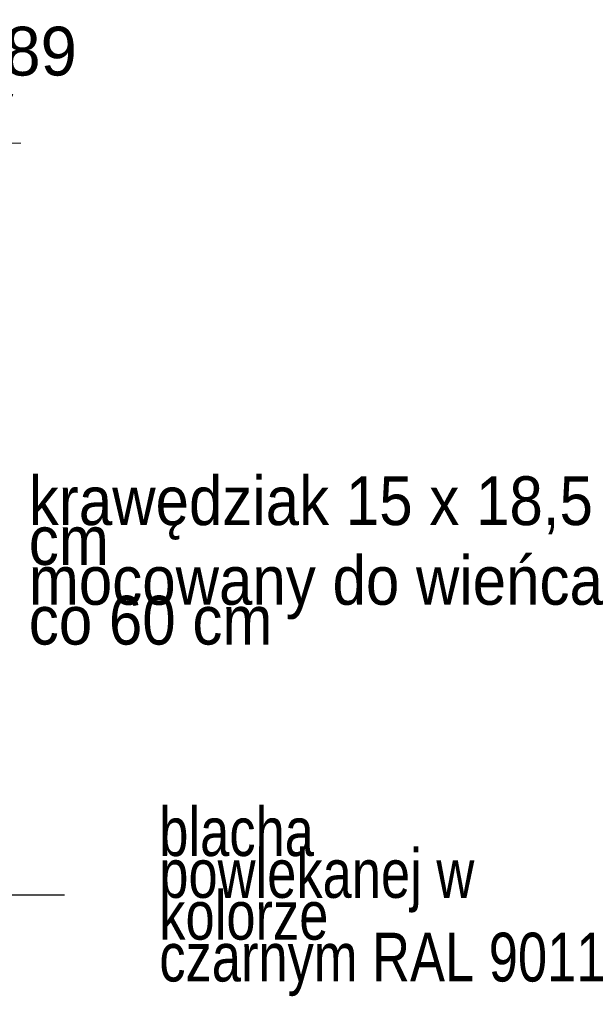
# Model space of a CAD drawing. Extents: x -109972 to -86652, y 98618 to 122888.
# Tile 49 of 74: x -92208 to -91975, y 107165 to 107569. Entities that reach past the tile are written whole.
import ezdxf

# ---------------------------------------------------------------- set-up
doc = ezdxf.new("R2010")
doc.units = 0
doc.header["$MEASUREMENT"] = 0
doc.layers.add('A-Opisy_Nr_Pióra__21', color=7, linetype='Continuous', lineweight=13)
doc.layers.add('Arch wymiary_Nr_Pióra__21', color=7, linetype='Continuous', lineweight=13)
doc.layers.add('Arch wymiary', color=7, linetype='Continuous')
doc.styles.add('GENERATED_STYLE_2', font='txt')
doc.styles.add('GENERATED_STYLE_4', font='txt')
doc.dimstyles.new('GENERATED_STYLE__5', dxfattribs={"dimtxt": 0.18, "dimasz": 27.36, "dimexe": 0.18, "dimexo": 0.0625, "dimgap": 0.09, "dimtad": 0, "dimtih": 1, "dimtoh": 1, "dimdec": 4, "dimzin": 0, "dimdsep": 46, "dimcen": 0.09, "dimadec": 0, "dimazin": 0, "dimtfac": 1, "dimtdec": 4, "dimtmove": 0, "dimatfit": 3, "dimldrblk": 'ARROWHEAD_5', "dimfxl": 0, "dimtolj": 1, "dimtzin": 0, "dimarcsym": 0})

# ---------------------------------------------------------------- blocks, each defined once
blk = doc.blocks.new('Wymiary_11', base_point=(-92222.03, 107518.14))
at = {"layer": 'Arch wymiary_Nr_Pióra__21', "linetype": 'Continuous'}
blk.add_hatch(color=256, dxfattribs=at).paths.add_polyline_path([(-92222.03, 107518.14), (-92233.63, 107538.14), (-92210.43, 107538.14)], flags=0)
for p, q in [((-92222.03, 107518.14), (-92233.63, 107538.14)), ((-92233.63, 107538.14), (-92210.43, 107538.14)), ((-92210.43, 107538.14), (-92222.03, 107518.14)), ((-92222.03, 107518.14), (-92237.03, 107518.14)), ((-92222.03, 107518.14), (-92207.03, 107518.14))]:
    blk.add_line(p, q, dxfattribs=at)
at = {"layer": 'Arch wymiary_Nr_Pióra__21', "insert": (-92251.78, 107542.14), "char_height": 20, "attachment_point": 7, "style": 'GENERATED_STYLE_2'}
blk.add_mtext('{+8,89}', dxfattribs=at)
blk = doc.blocks.new('ARROWHEAD_5')
at = {"color": 0, "linetype": 'Continuous', "lineweight": 0}
blk.add_line((0, 0), (-1, 0), dxfattribs=at)
blk.add_solid([(-1, 0.2679), (0, 0), (-1, -0.2679), (-1, 0.2679)], dxfattribs=at)

msp = doc.modelspace()

# ---------------------------------------------------------------- block references
at = {"layer": 'Arch wymiary', "linetype": 'Continuous'}
msp.add_blockref('Wymiary_11', (-92222.03, 107518.14), dxfattribs=at)

# ---------------------------------------------------------------- texts
at = {"layer": 'A-Opisy_Nr_Pióra__21', "linetype": 'Continuous', "char_height": 20, "attachment_point": 4, "style": 'GENERATED_STYLE_4'}
for s, insert, width, line_spacing_factor in [('{krawędziak 15 x 18,5 cm\\Pmocowany do wieńca\\Pco 60 cm}', (-92203.92, 107347), 254.306, 0.489475), ('{blacha\\Ppowlekanej w kolorze \\Pczarnym RAL 9011}', (-92150.59, 107207.28), 225.8833, 0.514144)]:
    msp.add_mtext(s, dxfattribs=dict(at, insert=insert, width=width, line_spacing_factor=line_spacing_factor))

# ---------------------------------------------------------------- leaders
at = {"layer": 'A-Opisy_Nr_Pióra__21', "linetype": 'Continuous', "annotation_type": 0, "has_hookline": 1, "hookline_direction": 1, "text_width": 195.24}
msp.add_leader([(-92215.1, 107257.72), (-92215.1, 107210.13), (-92189.23, 107210.13)], dimstyle='GENERATED_STYLE__5', dxfattribs=at)

doc.saveas('drawing.dxf')
